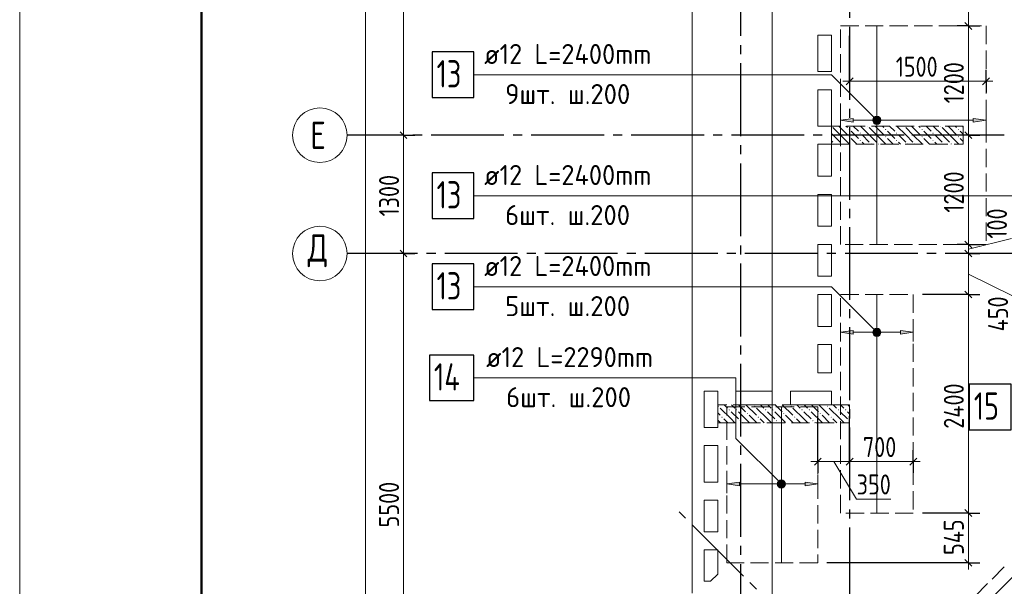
# Model space of a CAD drawing. Header units: millimetres. Extents: x 0 to 43617, y 0 to 59400.
# Tile 3 of 23: x 0 to 10825, y 20875 to 27099. Entities that reach past the tile are written whole.
import ezdxf

# ---------------------------------------------------------------- set-up
doc = ezdxf.new("R2010")
doc.units = ezdxf.units.MM
doc.linetypes.add('______2', pattern=[270, 200, -70])
doc.linetypes.add('______5', pattern=[1100, 800, -100, 100, -100])
for name, color, linetype, lineweight in [('Standard', 7, 'Continuous', 25), ('ДОП Верх по Х', 7, 'Continuous', 25), ('ЖБ Перекрытие верхний уровень', 7, 'Continuous', 35), ('ЖБ Пилон', 7, 'Continuous', 35), ('Оси', 40, '______5', 18), ('Позиционная метка номер позиции', 7, 'Continuous', 13), ('Примечания', 7, 'Continuous', 25)]:
    doc.layers.add(name, color=color, linetype=linetype, lineweight=lineweight)
doc.styles.add('GOST 2.304-81', font='txt')
doc.styles.add('ISOCPEUR', font='txt')

msp = doc.modelspace()

# ---------------------------------------------------------------- hatches: boundary and pattern name
at = {"layer": 'ДОП Верх по Х', "linetype": 'Continuous', "lineweight": 13, "transparency": 33554687}
for points in [[(9163.995361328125, 25974.5849609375), (9023.9990234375, 25994.58618164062), (9163.995361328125, 26014.58740234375)], [(9163.995361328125, 23645.458984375), (9023.9990234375, 23665.4541015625), (9163.995361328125, 23685.45532226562)], [(7913.995361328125, 21979.02221679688), (7773.992919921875, 21999.01733398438), (7913.995361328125, 22019.0185546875)]]:
    msp.add_hatch(color=7, dxfattribs=at).paths.add_polyline_path(points, flags=16)
for points in [[(9391.748046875, 25975.83618164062), (9391.748046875, 26013.33618164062), (9386.4990234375, 25994.58618164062)], [(9391.748046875, 26013.33618164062), (9405.2490234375, 25962.33520507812), (9405.2490234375, 26026.8310546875)], [(9391.748046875, 26013.33618164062), (9391.748046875, 25975.83618164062), (9405.2490234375, 25962.33520507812)], [(9405.2490234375, 26026.8310546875), (9423.9990234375, 25957.08618164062), (9423.9990234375, 26032.08618164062)], [(9405.2490234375, 26026.8310546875), (9405.2490234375, 25962.33520507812), (9423.9990234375, 25957.08618164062)], [(9423.9990234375, 26032.08618164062), (9423.9990234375, 25957.08618164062), (9442.7490234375, 25962.33520507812)], [(9423.9990234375, 26032.08618164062), (9442.7490234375, 25962.33520507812), (9442.7490234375, 26026.8310546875)], [(9442.7490234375, 26026.8310546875), (9442.7490234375, 25962.33520507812), (9456.25, 25975.83618164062)], [(9442.7490234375, 26026.8310546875), (9456.25, 25975.83618164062), (9456.25, 26013.33618164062)], [(9456.25, 26013.33618164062), (9456.25, 25975.83618164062), (9461.4990234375, 25994.58618164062)], [(10483.99658203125, 25974.5849609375), (10623.9990234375, 25994.58618164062), (10483.99658203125, 26014.58740234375)], [(9391.748046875, 23646.7041015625), (9391.748046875, 23684.2041015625), (9386.4990234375, 23665.4541015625)], [(9391.748046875, 23684.2041015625), (9405.2490234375, 23633.203125), (9405.2490234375, 23697.69897460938)], [(9391.748046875, 23684.2041015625), (9391.748046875, 23646.7041015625), (9405.2490234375, 23633.203125)], [(9405.2490234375, 23697.69897460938), (9423.9990234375, 23627.9541015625), (9423.9990234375, 23702.96020507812)], [(9405.2490234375, 23697.69897460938), (9405.2490234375, 23633.203125), (9423.9990234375, 23627.9541015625)], [(9423.9990234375, 23702.96020507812), (9423.9990234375, 23627.9541015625), (9442.7490234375, 23633.203125)], [(9423.9990234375, 23702.96020507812), (9442.7490234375, 23633.203125), (9442.7490234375, 23697.69897460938)], [(9442.7490234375, 23697.69897460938), (9442.7490234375, 23633.203125), (9456.25, 23646.7041015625)], [(9442.7490234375, 23697.69897460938), (9456.25, 23646.7041015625), (9456.25, 23684.2041015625)], [(9456.25, 23684.2041015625), (9456.25, 23646.7041015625), (9461.4990234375, 23665.4541015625)], [(9683.99658203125, 23645.458984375), (9823.9990234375, 23665.4541015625), (9683.99658203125, 23685.45532226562)], [(8341.748046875, 21980.26733398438), (8341.748046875, 22017.7734375), (8336.492919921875, 21999.01733398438)], [(8341.748046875, 22017.7734375), (8355.242919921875, 21966.76635742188), (8355.242919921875, 22031.2744140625)], [(8341.748046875, 22017.7734375), (8341.748046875, 21980.26733398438), (8355.242919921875, 21966.76635742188)], [(8355.242919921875, 22031.2744140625), (8373.992919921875, 21961.51733398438), (8373.992919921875, 22036.5234375)], [(8355.242919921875, 22031.2744140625), (8355.242919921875, 21966.76635742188), (8373.992919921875, 21961.51733398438)], [(8373.992919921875, 22036.5234375), (8373.992919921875, 21961.51733398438), (8392.742919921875, 21966.76635742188)], [(8373.992919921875, 22036.5234375), (8392.742919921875, 21966.76635742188), (8392.742919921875, 22031.2744140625)], [(8392.742919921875, 22031.2744140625), (8392.742919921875, 21966.76635742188), (8406.243896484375, 21980.26733398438)], [(8392.742919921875, 22031.2744140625), (8406.243896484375, 21980.26733398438), (8406.243896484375, 22017.7734375)], [(8406.243896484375, 22017.7734375), (8406.243896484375, 21980.26733398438), (8411.492919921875, 21999.01733398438)], [(8634.002685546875, 21979.02221679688), (8773.992919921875, 21999.01733398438), (8634.002685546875, 22019.0185546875)]]:
    msp.add_hatch(color=7, dxfattribs=at).paths.add_polyline_path(points)
at = {"layer": 'ЖБ Пилон', "linetype": 'Continuous', "lineweight": 18, "transparency": 33554687}
for points in [[(8924.313251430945, 25929.99877929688), (8923.9990234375, 25929.68425625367), (8923.9990234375, 25929.99877929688)], [(9114.453125, 25893.13354492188), (9120.953369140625, 25899.63989257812), (9127.45361328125, 25893.13354492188), (9120.953369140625, 25886.63330078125)], [(9324.313251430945, 25929.99877929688), (9320.953369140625, 25926.6357421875), (9317.593486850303, 25929.99877929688)], [(9514.453125, 25893.13354492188), (9520.953369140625, 25899.63989257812), (9527.45361328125, 25893.13354492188), (9520.953369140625, 25886.63330078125)], [(9724.313251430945, 25929.99877929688), (9720.953369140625, 25926.6357421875), (9717.593486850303, 25929.99877929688)], [(9914.453125, 25893.13354492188), (9920.953369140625, 25899.63989257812), (9927.45361328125, 25893.13354492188), (9920.953369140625, 25886.63330078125)], [(10124.31325143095, 25929.99877929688), (10120.95336914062, 25926.6357421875), (10117.5934868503, 25929.99877929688)], [(10314.453125, 25893.13354492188), (10320.95336914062, 25899.63989257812), (10327.45361328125, 25893.13354492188), (10320.95336914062, 25886.63330078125)], [(9114.453125, 25813.14086914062), (9120.953369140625, 25819.64111328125), (9127.45361328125, 25813.14086914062), (9120.953369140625, 25806.63452148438)], [(9234.454345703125, 25853.13110351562), (9240.95458984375, 25859.63745117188), (9247.44873046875, 25853.13110351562), (9240.95458984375, 25846.64306640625)], [(9234.454345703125, 25773.13232421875), (9240.95458984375, 25779.638671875), (9247.44873046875, 25773.13232421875), (9240.95458984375, 25766.63208007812)], [(9514.453125, 25813.14086914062), (9520.953369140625, 25819.64111328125), (9527.45361328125, 25813.14086914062), (9520.953369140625, 25806.63452148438)], [(9634.454345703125, 25853.13110351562), (9640.95458984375, 25859.63745117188), (9647.44873046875, 25853.13110351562), (9640.95458984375, 25846.64306640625)], [(9634.454345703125, 25773.13232421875), (9640.95458984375, 25779.638671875), (9647.44873046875, 25773.13232421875), (9640.95458984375, 25766.63208007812)], [(9914.453125, 25813.14086914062), (9920.953369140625, 25819.64111328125), (9927.45361328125, 25813.14086914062), (9920.953369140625, 25806.63452148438)], [(10034.45434570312, 25853.13110351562), (10040.95458984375, 25859.63745117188), (10047.44873046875, 25853.13110351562), (10040.95458984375, 25846.64306640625)], [(10034.45434570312, 25773.13232421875), (10040.95458984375, 25779.638671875), (10047.44873046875, 25773.13232421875), (10040.95458984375, 25766.63208007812)], [(10314.453125, 25813.14086914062), (10320.95336914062, 25819.64111328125), (10327.45361328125, 25813.14086914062), (10320.95336914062, 25806.63452148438)], [(8954.45556640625, 25733.14208984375), (8960.94970703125, 25739.63012695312), (8967.449951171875, 25733.14208984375), (8964.309589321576, 25729.99877929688), (8957.592979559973, 25729.99877929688)], [(9034.454345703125, 25733.14208984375), (9040.95458984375, 25739.63012695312), (9047.44873046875, 25733.14208984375), (9044.311317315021, 25729.99877929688), (9037.59470755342, 25729.99877929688)], [(9354.45556640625, 25733.14208984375), (9360.94970703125, 25739.63012695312), (9367.449951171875, 25733.14208984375), (9364.309589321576, 25729.99877929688), (9357.592979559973, 25729.99877929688)], [(9434.454345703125, 25733.14208984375), (9440.95458984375, 25739.63012695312), (9447.44873046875, 25733.14208984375), (9444.311317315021, 25729.99877929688), (9437.59470755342, 25729.99877929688)], [(9754.45556640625, 25733.14208984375), (9760.94970703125, 25739.63012695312), (9767.449951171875, 25733.14208984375), (9764.309589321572, 25729.99877929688), (9757.592979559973, 25729.99877929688)], [(9834.454345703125, 25733.14208984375), (9840.95458984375, 25739.63012695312), (9847.44873046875, 25733.14208984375), (9844.311317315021, 25729.99877929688), (9837.59470755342, 25729.99877929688)], [(10154.45556640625, 25733.14208984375), (10160.94970703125, 25739.63012695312), (10167.44995117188, 25733.14208984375), (10164.30958932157, 25729.99877929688), (10157.59297955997, 25729.99877929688)], [(10234.45434570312, 25733.14208984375), (10240.95458984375, 25739.63012695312), (10247.44873046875, 25733.14208984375), (10244.31131731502, 25729.99877929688), (10237.59470755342, 25729.99877929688)], [(7674.45068359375, 22853.13110351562), (7680.950927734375, 22859.63134765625), (7687.451171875, 22853.13110351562), (7680.950927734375, 22846.64306640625)], [(8074.45068359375, 22853.13110351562), (8080.950927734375, 22859.63134765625), (8087.451171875, 22853.13110351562), (8080.950927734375, 22846.64306640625)], [(8474.45068359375, 22853.13110351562), (8480.950927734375, 22859.63134765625), (8487.451171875, 22853.13110351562), (8480.950927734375, 22846.64306640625)], [(8874.45068359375, 22853.13110351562), (8880.950927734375, 22859.63134765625), (8887.451171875, 22853.13110351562), (8880.950927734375, 22846.64306640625)], [(7714.453125, 22733.14208984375), (7720.953369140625, 22739.64233398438), (7727.45361328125, 22733.14208984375), (7720.953369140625, 22726.6357421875)], [(7794.451904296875, 22813.14086914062), (7800.9521484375, 22819.64111328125), (7807.452392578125, 22813.14086914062), (7800.9521484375, 22806.63452148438)], [(7874.45068359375, 22813.14086914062), (7880.950927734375, 22819.64111328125), (7887.451171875, 22813.14086914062), (7880.950927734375, 22806.63452148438)], [(7994.451904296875, 22773.13232421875), (8000.9521484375, 22779.638671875), (8007.452392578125, 22773.13232421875), (8000.9521484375, 22766.63208007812)], [(8114.453125, 22733.14208984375), (8120.953369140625, 22739.64233398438), (8127.45361328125, 22733.14208984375), (8120.953369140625, 22726.6357421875)], [(8194.451904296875, 22813.14086914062), (8200.9521484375, 22819.64111328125), (8207.452392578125, 22813.14086914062), (8200.9521484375, 22806.63452148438)], [(8274.45068359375, 22813.14086914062), (8280.950927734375, 22819.64111328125), (8287.451171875, 22813.14086914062), (8280.950927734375, 22806.63452148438)], [(8394.451904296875, 22773.13232421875), (8400.9521484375, 22779.638671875), (8407.452392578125, 22773.13232421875), (8400.9521484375, 22766.63208007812)], [(8514.453125, 22733.14208984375), (8520.953369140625, 22739.64233398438), (8527.45361328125, 22733.14208984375), (8520.953369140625, 22726.6357421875)], [(8594.451904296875, 22813.14086914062), (8600.9521484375, 22819.64111328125), (8607.452392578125, 22813.14086914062), (8600.9521484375, 22806.63452148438)], [(8674.45068359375, 22813.14086914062), (8680.950927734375, 22819.64111328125), (8687.451171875, 22813.14086914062), (8680.950927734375, 22806.63452148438)], [(8794.451904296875, 22773.13232421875), (8800.9521484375, 22779.638671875), (8807.452392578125, 22773.13232421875), (8800.9521484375, 22766.63208007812)], [(8914.453125, 22733.14208984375), (8920.953369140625, 22739.64233398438), (8927.45361328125, 22733.14208984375), (8920.953369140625, 22726.6357421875)], [(8994.451904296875, 22813.14086914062), (9000.9521484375, 22819.64111328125), (9007.452392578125, 22813.14086914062), (9000.9521484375, 22806.63452148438)], [(9074.45068359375, 22813.14086914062), (9080.950927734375, 22819.64111328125), (9087.451171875, 22813.14086914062), (9080.950927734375, 22806.63452148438)], [(7914.453125, 22693.13354492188), (7920.953369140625, 22699.63989257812), (7927.45361328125, 22693.13354492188), (7920.953369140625, 22686.63330078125)], [(8314.453125, 22693.13354492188), (8320.953369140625, 22699.63989257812), (8327.45361328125, 22693.13354492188), (8320.953369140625, 22686.63330078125)], [(8714.453125, 22693.13354492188), (8720.953369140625, 22699.63989257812), (8727.45361328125, 22693.13354492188), (8720.953369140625, 22686.63330078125)], [(9114.453125, 22693.13354492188), (9120.953369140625, 22699.63989257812), (9123.9990234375, 22696.59137851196), (9123.9990234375, 22689.67895507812), (9120.953369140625, 22686.63330078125)]]:
    msp.add_hatch(color=7, dxfattribs=at).paths.add_polyline_path(points, flags=16)
at = {"layer": 'Позиционная метка номер позиции', "linetype": 'Continuous', "lineweight": 13, "transparency": 33554687}
for points in [[(9392.17529296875, 25962.76245117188), (9435.44921875, 26037.85400390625), (9380.718994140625, 25983.12377929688)], [(9380.718994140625, 25983.12377929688), (9435.44921875, 26037.85400390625), (9412.542724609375, 26037.85400390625)], [(9380.718994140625, 25983.12377929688), (9412.542724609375, 26037.85400390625), (9380.718994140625, 26006.04248046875)], [(9380.718994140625, 26006.04248046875), (9412.542724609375, 26037.85400390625), (9392.17529296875, 26026.40991210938)], [(9392.17529296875, 25962.76245117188), (9455.816650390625, 26026.40991210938), (9435.44921875, 26037.85400390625)], [(9412.542724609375, 25951.31225585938), (9455.816650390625, 26026.40991210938), (9392.17529296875, 25962.76245117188)], [(9412.542724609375, 25951.31225585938), (9467.27294921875, 26006.04248046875), (9455.816650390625, 26026.40991210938)], [(9435.44921875, 25951.31225585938), (9467.27294921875, 26006.04248046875), (9412.542724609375, 25951.31225585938)], [(9435.44921875, 25951.31225585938), (9467.27294921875, 25983.12377929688), (9467.27294921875, 26006.04248046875)], [(9467.27294921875, 25983.12377929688), (9435.44921875, 25951.31225585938), (9455.816650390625, 25962.7685546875)], [(9392.17529296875, 23633.63647460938), (9435.44921875, 23708.73413085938), (9380.718994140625, 23654.00390625)], [(9380.718994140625, 23654.00390625), (9435.44921875, 23708.73413085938), (9412.542724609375, 23708.73413085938)], [(9380.718994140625, 23654.00390625), (9412.542724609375, 23708.73413085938), (9380.718994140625, 23676.91040039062)], [(9380.718994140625, 23676.91040039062), (9412.542724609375, 23708.73413085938), (9392.17529296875, 23697.27783203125)], [(9392.17529296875, 23633.63647460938), (9455.816650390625, 23697.27783203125), (9435.44921875, 23708.73413085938)], [(9412.542724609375, 23622.18017578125), (9455.816650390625, 23697.27783203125), (9392.17529296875, 23633.63647460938)], [(9412.542724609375, 23622.18017578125), (9467.27294921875, 23676.91040039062), (9455.816650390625, 23697.27783203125)], [(9435.44921875, 23622.18017578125), (9467.27294921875, 23676.91040039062), (9412.542724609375, 23622.18017578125)], [(9435.44921875, 23622.18017578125), (9467.27294921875, 23654.00390625), (9467.27294921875, 23676.91040039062)], [(9467.27294921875, 23654.00390625), (9435.44921875, 23622.18017578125), (9455.816650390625, 23633.63647460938)], [(8342.181396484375, 21967.19970703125), (8385.455322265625, 22042.29736328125), (8330.72509765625, 21987.56713867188)], [(8330.72509765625, 21987.56713867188), (8385.455322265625, 22042.29736328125), (8362.53662109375, 22042.29736328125)], [(8330.72509765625, 21987.56713867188), (8362.53662109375, 22042.29736328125), (8330.72509765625, 22010.4736328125)], [(8330.72509765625, 22010.4736328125), (8362.53662109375, 22042.29736328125), (8342.181396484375, 22030.84106445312)], [(8342.181396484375, 21967.19970703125), (8405.816650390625, 22030.84106445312), (8385.455322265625, 22042.29736328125)], [(8362.53662109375, 21955.74340820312), (8405.816650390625, 22030.84106445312), (8342.181396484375, 21967.19970703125)], [(8362.53662109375, 21955.74340820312), (8417.27294921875, 22010.4736328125), (8405.816650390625, 22030.84106445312)], [(8385.455322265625, 21955.74340820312), (8417.27294921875, 22010.4736328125), (8362.53662109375, 21955.74340820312)], [(8385.455322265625, 21955.74340820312), (8417.27294921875, 21987.56713867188), (8417.27294921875, 22010.4736328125)], [(8417.27294921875, 21987.56713867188), (8385.455322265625, 21955.74340820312), (8405.816650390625, 21967.19970703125)]]:
    msp.add_hatch(color=7, dxfattribs=at).paths.add_polyline_path(points)

# ---------------------------------------------------------------- linework, layer by layer
at = {"layer": 'Standard', "color": 7, "linetype": 'Continuous', "lineweight": 13, "transparency": 33554687}
for p, q in [((4220.526123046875, 25830.02319335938), (4220.526123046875, 29130.02319335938)), ((10429.99267578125, 27820.01953125), (10429.99267578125, 27030.02319335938)), ((10429.99267578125, 27030.02319335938), (10429.99267578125, 25830.02319335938)), ((9123.9990234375, 26422.49145507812), (9048.9990234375, 26422.49145507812)), ((9123.9990234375, 26422.49145507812), (10623.9990234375, 26422.49145507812)), ((10623.9990234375, 26422.49145507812), (10698.9990234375, 26422.49145507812)), ((4220.526123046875, 24530.02319335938), (4220.526123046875, 25830.02319335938)), ((10429.99267578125, 25830.02319335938), (10429.99267578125, 24630.02319335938)), ((10429.99267578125, 24580.01708984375), (10903.80859375, 24694.2138671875)), ((10429.99267578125, 24630.02319335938), (10429.99267578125, 24530.02319335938)), ((4220.526123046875, 19030.02319335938), (4220.526123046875, 24530.02319335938)), ((10429.99267578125, 24530.02319335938), (10429.99267578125, 24080.01708984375)), ((10429.99267578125, 24305.02319335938), (10916.1376953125, 24066.5771484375)), ((10429.99267578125, 24080.01708984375), (10429.99267578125, 21680.01708984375)), ((8773.992919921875, 22244.87915039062), (8698.9990234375, 22244.87915039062)), ((8773.992919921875, 22244.87915039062), (9123.9990234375, 22244.87915039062)), ((8948.992919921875, 22244.87915039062), (9201.59912109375, 21833.59375)), ((9823.9990234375, 22244.87915039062), (9898.9990234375, 22244.87915039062)), ((9201.59912109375, 21833.59375), (9576.953125, 21833.59375)), ((10429.99267578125, 21680.01708984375), (10429.99267578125, 21133.02612304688)), ((10429.99267578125, 21133.02612304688), (10429.99267578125, 21058.02001953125))]:
    msp.add_line(p, q, dxfattribs=at)
at = {"layer": 'Standard', "color": 7, "linetype": 'Continuous', "lineweight": 25, "transparency": 33554687}
for p, q in [((10392.49877929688, 27067.52319335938), (10467.49267578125, 26992.52319335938)), ((9086.4990234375, 26384.99145507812), (9161.4990234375, 26459.99145507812)), ((10586.4990234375, 26384.99145507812), (10661.4990234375, 26459.99145507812)), ((4258.0322265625, 25792.52319335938), (4183.026123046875, 25867.52319335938)), ((10392.49877929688, 25867.52319335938), (10467.49267578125, 25792.52319335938)), ((10392.49877929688, 24667.52319335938), (10467.49267578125, 24592.52319335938)), ((4258.0322265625, 24492.52319335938), (4183.026123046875, 24567.52319335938)), ((10392.49877929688, 24567.52319335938), (10467.49267578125, 24492.52319335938)), ((10392.49877929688, 24117.51708984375), (10467.49267578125, 24042.51708984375)), ((8736.492919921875, 22207.38525390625), (8811.492919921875, 22282.37915039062)), ((9086.4990234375, 22207.38525390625), (9161.4990234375, 22282.37915039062)), ((9786.4990234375, 22207.38525390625), (9861.4990234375, 22282.37915039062)), ((10392.49877929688, 21717.51708984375), (10467.49267578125, 21642.51708984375)), ((10392.49877929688, 21170.52612304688), (10467.49267578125, 21095.51391601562))]:
    msp.add_line(p, q, dxfattribs=at)
at = {"layer": 'Standard', "color": 251, "linetype": 'Continuous', "lineweight": -3, "true_color": 0x656565, "transparency": 33554687}
for p, q in [((10429.99267578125, 27030.02319335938), (10304.99877929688, 27030.02319335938)), ((10429.99267578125, 27030.02319335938), (10554.99877929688, 27030.02319335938)), ((10429.99267578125, 27030.02319335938), (10523.9990234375, 27030.02319335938)), ((9123.9990234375, 26422.49145507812), (9123.9990234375, 26922.62573242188)), ((9123.9990234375, 26422.49145507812), (9123.9990234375, 26547.49145507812)), ((10623.9990234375, 26422.49145507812), (10623.9990234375, 26547.49145507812)), ((9123.9990234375, 26422.49145507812), (9123.9990234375, 26297.49145507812)), ((10623.9990234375, 26422.49145507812), (10623.9990234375, 26297.49145507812)), ((10623.9990234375, 26422.49145507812), (10623.9990234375, 26422.49145507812)), ((4220.526123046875, 25830.02319335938), (4095.5322265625, 25830.02319335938)), ((4220.526123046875, 25830.02319335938), (4345.526123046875, 25830.02319335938)), ((10429.99267578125, 25830.02319335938), (10304.99877929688, 25830.02319335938)), ((10429.99267578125, 25830.02319335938), (10554.99877929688, 25830.02319335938)), ((10429.99267578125, 24630.02319335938), (10304.99877929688, 24630.02319335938)), ((10429.99267578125, 24630.02319335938), (10554.99877929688, 24630.02319335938)), ((10429.99267578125, 24630.02319335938), (10465.35034179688, 24630.02319335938)), ((4220.526123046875, 24530.02319335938), (4095.5322265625, 24530.02319335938)), ((4220.526123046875, 24530.02319335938), (4345.526123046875, 24530.02319335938)), ((4220.526123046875, 24530.02319335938), (4220.526123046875, 24530.02319335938)), ((10429.99267578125, 24530.02319335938), (10304.99877929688, 24530.02319335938)), ((10429.99267578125, 24530.02319335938), (10554.99877929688, 24530.02319335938)), ((10429.99267578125, 24530.02319335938), (10429.99267578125, 24530.02319335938)), ((10429.99267578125, 24080.01708984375), (10304.99877929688, 24080.01708984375)), ((10429.99267578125, 24080.01708984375), (10554.99877929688, 24080.01708984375)), ((8773.992919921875, 22244.87915039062), (8773.992919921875, 22745.02563476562)), ((9123.9990234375, 22244.87915039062), (9123.9990234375, 22745.02563476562)), ((8773.992919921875, 22244.87915039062), (8773.992919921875, 22369.88525390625)), ((9123.9990234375, 22244.87915039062), (9123.9990234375, 22369.88525390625)), ((9823.9990234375, 22244.87915039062), (9823.9990234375, 22369.88525390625)), ((8773.992919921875, 22244.87915039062), (8773.992919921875, 22119.88525390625)), ((9123.9990234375, 22244.87915039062), (9123.9990234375, 22119.88525390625)), ((9823.9990234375, 22244.87915039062), (9823.9990234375, 22119.88525390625)), ((9823.9990234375, 22244.87915039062), (9823.9990234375, 22244.87915039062)), ((10429.99267578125, 21680.01708984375), (10304.99877929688, 21680.01708984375)), ((10429.99267578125, 21680.01708984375), (10554.99877929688, 21680.01708984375)), ((11235.24169921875, 21298.4130859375), (10041.00952148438, 20104.18701171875)), ((10429.99267578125, 21133.02612304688), (8873.992919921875, 21133.02612304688)), ((10429.99267578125, 21133.02612304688), (10304.99877929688, 21133.02612304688)), ((10429.99267578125, 21133.02612304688), (10554.99877929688, 21133.02612304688))]:
    msp.add_line(p, q, dxfattribs=at)
at = {"layer": 'Standard', "color": 7, "linetype": 'Continuous', "lineweight": 13, "transparency": 33554687}
msp.add_lwpolyline([(0, 0), (42000, 0), (42000, 59400), (0, 59400), (0, 0)], close=True, dxfattribs=at)
at = {"layer": 'Standard', "color": 7, "linetype": 'Continuous', "lineweight": 50, "transparency": 33554687}
msp.add_lwpolyline([(2000, 58900), (41500, 58900), (41500, 500), (2000, 499.9999999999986), (2000, 58900)], close=True, dxfattribs=at)
at = {"layer": 'Standard', "color": 254, "linetype": 'Continuous', "lineweight": 18, "true_color": 0xc4c4ff, "transparency": 33554687}
msp.add_lwpolyline([(8273.992919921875, 10980.01708984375), (33142.99926757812, 10980.01708984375), (33142.99926757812, 57289.01977539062), (8273.992919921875, 57289.01977539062), (8273.992919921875, 10980.01708984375)], dxfattribs=at)
at = {"layer": 'Standard', "color": 7, "linetype": 'Continuous', "lineweight": 13, "transparency": 33554687}
for points in [[(3801.52587890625, 10630.02319335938), (3801.52587890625, 33447.50223388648), (3801.52587890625, 33447.50223388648), (3801.52587890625, 57120.01342773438)], [(9123.9990234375, 22244.87915039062), (9154.130457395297, 22244.87915039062), (9154.130457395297, 22244.87915039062), (9418.063316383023, 22244.87915039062), (9418.063316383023, 22244.87915039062), (9823.9990234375, 22244.87915039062)]]:
    msp.add_lwpolyline(points, dxfattribs=at)
at = {"layer": 'Standard', "color": 251, "linetype": 'Continuous', "lineweight": -3, "true_color": 0x656565, "transparency": 33554687}
for points in [[(4220.526123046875, 25830.02319335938), (4203.527832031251, 25830.02319335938), (4203.527832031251, 25830.02319335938), (4203.527832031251, 25830.02319335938), (4203.527832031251, 25830.02319335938), (4203.52783203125, 25830.02319335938), (4203.52783203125, 25830.02319335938), (4203.52783203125, 25830.02319335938), (4203.52783203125, 25830.02319335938), (4203.52783203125, 25830.02319335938), (4203.52783203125, 25830.02319335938), (4203.52783203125, 25830.02319335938), (4203.52783203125, 25830.02319335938), (4203.52783203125, 25830.02319335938), (4203.52783203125, 25830.02319335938), (4203.52783203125, 25830.02319335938), (4203.52783203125, 25830.02319335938), (4203.527832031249, 25830.02319335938), (4203.527832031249, 25830.02319335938), (4203.527832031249, 25830.02319335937), (4203.527832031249, 25830.02319335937), (3700, 25830.02319335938)], [(10429.99267578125, 25830.02319335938), (10412.99438476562, 25830.02319335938), (10412.99438476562, 25830.02319335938), (10412.99438476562, 25830.02319335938), (10412.99438476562, 25830.02319335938), (10412.99438476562, 25830.02319335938), (10412.99438476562, 25830.02319335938), (9806.695556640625, 25830.02319335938)], [(10429.99267578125, 24080.01708984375), (10412.99438476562, 24080.01708984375), (10412.99438476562, 24080.01708984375), (10412.99438476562, 24080.01708984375), (10412.99438476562, 24080.01708984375), (9923.9990234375, 24080.01708984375)], [(10429.99267578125, 21680.01708984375), (10412.99438476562, 21680.01708984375), (10412.99438476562, 21680.01708984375), (9923.9990234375, 21680.01708984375)]]:
    msp.add_lwpolyline(points, dxfattribs=at)
at = {"layer": 'ДОП Верх по Х', "color": 7, "linetype": 'Continuous', "lineweight": 18, "transparency": 33554687}
for p, q in [((9423.9990234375, 24636.01684570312), (9423.9990234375, 27024.01733398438)), ((9423.9990234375, 24074.0234375), (9423.9990234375, 21686.02294921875)), ((8373.992919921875, 21139.01977539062), (8373.992919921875, 22839.01977539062))]:
    msp.add_line(p, q, dxfattribs=at)
at = {"layer": 'ДОП Верх по Х', "color": 7, "linetype": 'Continuous', "lineweight": 13, "transparency": 33554687}
for p, q in [((5085.992431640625, 26494.58618164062), (7193.994140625, 26494.58618164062)), ((5085.992431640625, 25165.4541015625), (7193.994140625, 25165.4541015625)), ((5085.992431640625, 24165.4541015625), (7193.994140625, 24165.4541015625)), ((5107.99560546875, 23165.4541015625), (7193.994140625, 23165.4541015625))]:
    msp.add_line(p, q, dxfattribs=at)
at = {"layer": 'ДОП Верх по Х', "color": 251, "linetype": 'Continuous', "lineweight": 13, "true_color": 0x494949, "transparency": 33554687}
for p, q in [((9023.9990234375, 25994.58618164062), (9023.9990234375, 26094.58618164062)), ((10623.9990234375, 25994.58618164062), (10623.9990234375, 26094.58618164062)), ((9023.9990234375, 25994.58618164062), (9163.995361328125, 26014.58740234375)), ((9163.995361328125, 25974.5849609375), (9023.9990234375, 25994.58618164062)), ((9023.9990234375, 25994.58618164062), (9023.9990234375, 25894.58618164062)), ((9023.9990234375, 25994.58618164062), (9023.9990234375, 25994.58618164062)), ((9163.995361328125, 26014.58740234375), (9163.995361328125, 25974.5849609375)), ((9163.995361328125, 25994.58618164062), (9393.994140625, 25994.58618164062)), ((9423.9990234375, 26032.08618164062), (9423.9990234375, 26032.08618164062)), ((9453.99169921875, 25994.58618164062), (10483.99658203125, 25994.58618164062)), ((10623.9990234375, 25994.58618164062), (10483.99658203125, 26014.58740234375)), ((10483.99658203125, 26014.58740234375), (10483.99658203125, 25974.5849609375)), ((10483.99658203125, 25974.5849609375), (10623.9990234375, 25994.58618164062)), ((10623.9990234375, 25994.58618164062), (10623.9990234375, 25894.58618164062)), ((10623.9990234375, 25994.58618164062), (10623.9990234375, 25994.58618164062)), ((9423.9990234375, 25957.08618164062), (9423.9990234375, 25957.08618164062)), ((9023.9990234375, 23665.4541015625), (9023.9990234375, 23765.4541015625)), ((9823.9990234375, 23665.4541015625), (9823.9990234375, 23765.4541015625)), ((9023.9990234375, 23665.4541015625), (9163.995361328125, 23685.45532226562)), ((9163.995361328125, 23645.458984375), (9023.9990234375, 23665.4541015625)), ((9023.9990234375, 23665.4541015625), (9023.9990234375, 23565.4541015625)), ((9023.9990234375, 23665.4541015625), (9023.9990234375, 23665.4541015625)), ((9163.995361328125, 23685.45532226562), (9163.995361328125, 23645.458984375)), ((9163.995361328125, 23665.4541015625), (9393.994140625, 23665.4541015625)), ((9423.9990234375, 23702.96020507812), (9423.9990234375, 23702.96020507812)), ((9423.9990234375, 23627.9541015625), (9423.9990234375, 23627.9541015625)), ((9453.99169921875, 23665.4541015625), (9683.99658203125, 23665.4541015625)), ((9823.9990234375, 23665.4541015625), (9683.99658203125, 23685.45532226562)), ((9683.99658203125, 23685.45532226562), (9683.99658203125, 23645.458984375)), ((9683.99658203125, 23645.458984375), (9823.9990234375, 23665.4541015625)), ((9823.9990234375, 23665.4541015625), (9823.9990234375, 23565.4541015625)), ((9823.9990234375, 23665.4541015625), (9823.9990234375, 23665.4541015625)), ((7773.992919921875, 21999.01733398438), (7773.992919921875, 22099.01733398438)), ((8773.992919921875, 21999.01733398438), (8773.992919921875, 22099.01733398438)), ((7773.992919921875, 21999.01733398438), (7913.995361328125, 22019.0185546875)), ((7913.995361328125, 21979.02221679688), (7773.992919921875, 21999.01733398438)), ((7773.992919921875, 21999.01733398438), (7773.992919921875, 21899.0234375)), ((7773.992919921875, 21999.01733398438), (7773.992919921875, 21999.01733398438)), ((7913.995361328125, 22019.0185546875), (7913.995361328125, 21979.02221679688)), ((7913.995361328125, 21999.01733398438), (8344.000244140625, 21999.01733398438)), ((8373.992919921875, 22036.5234375), (8373.992919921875, 22036.5234375)), ((8403.997802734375, 21999.01733398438), (8634.002685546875, 21999.01733398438)), ((8773.992919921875, 21999.01733398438), (8634.002685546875, 22019.0185546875)), ((8634.002685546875, 22019.0185546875), (8634.002685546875, 21979.02221679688)), ((8634.002685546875, 21979.02221679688), (8773.992919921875, 21999.01733398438)), ((8773.992919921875, 21999.01733398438), (8773.992919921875, 21899.0234375)), ((8773.992919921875, 21999.01733398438), (8773.992919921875, 21999.01733398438)), ((8373.992919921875, 21961.51733398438), (8373.992919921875, 21961.51733398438))]:
    msp.add_line(p, q, dxfattribs=at)
at = {"layer": 'ДОП Верх по Х', "color": 7, "linetype": 'Continuous', "lineweight": 25, "transparency": 33554687}
for points in [[(4534.002685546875, 26244.58618164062), (4993.994140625, 26244.58618164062), (4993.994140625, 26744.58618164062), (4534.002685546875, 26744.58618164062), (4534.002685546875, 26244.58618164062)], [(4534.002685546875, 24915.4541015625), (4993.994140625, 24915.4541015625), (4993.994140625, 25415.4541015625), (4534.002685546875, 25415.4541015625), (4534.002685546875, 24915.4541015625)], [(4534.002685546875, 23915.4541015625), (4993.994140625, 23915.4541015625), (4993.994140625, 24415.4541015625), (4534.002685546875, 24415.4541015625), (4534.002685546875, 23915.4541015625)], [(4503.997802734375, 22915.4541015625), (4993.994140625, 22915.4541015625), (4993.994140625, 23415.4541015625), (4503.997802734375, 23415.4541015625), (4503.997802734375, 22915.4541015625)], [(10439.60571289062, 22594.76928710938), (10899.609375, 22594.76928710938), (10899.609375, 23094.76928710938), (10439.60571289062, 23094.76928710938), (10439.60571289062, 22594.76928710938)]]:
    msp.add_lwpolyline(points, dxfattribs=at)
at = {"layer": 'ДОП Верх по Х', "color": 251, "linetype": 'Continuous', "lineweight": 13, "true_color": 0x494949, "transparency": 33554687}
for centre in [(9423.9990234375, 25994.58618164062), (9423.9990234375, 23665.4541015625), (8373.992919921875, 21999.01733398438)]:
    msp.add_circle(centre, 37.50000265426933, dxfattribs=at)
at = {"layer": 'ЖБ Перекрытие верхний уровень', "color": 7, "linetype": 'Continuous', "lineweight": 18, "transparency": 33554687}
for p, q in [((7393.994140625, 33070.00122070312), (7393.994140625, 20799.560546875)), ((8774.005126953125, 26529.99877929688), (8774.005126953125, 26929.99877929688)), ((8774.005126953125, 26929.99877929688), (8923.9990234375, 26929.99877929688)), ((8923.9990234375, 26929.99877929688), (8923.9990234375, 26529.99877929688)), ((8923.9990234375, 26529.99877929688), (8774.005126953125, 26529.99877929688)), ((8774.005126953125, 25929.99877929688), (8774.005126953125, 26329.99877929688)), ((8774.005126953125, 26329.99877929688), (8923.9990234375, 26329.99877929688)), ((8923.9990234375, 26329.99877929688), (8923.9990234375, 25929.99877929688)), ((8923.9990234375, 25929.99877929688), (8774.005126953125, 25929.99877929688)), ((8774.005126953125, 25379.99877929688), (8774.005126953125, 25729.99877929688)), ((8774.005126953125, 25729.99877929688), (8923.9990234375, 25729.99877929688)), ((8923.9990234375, 25729.99877929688), (8923.9990234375, 25379.99877929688)), ((8923.9990234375, 25379.99877929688), (8774.005126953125, 25379.99877929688)), ((8774.005126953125, 24829.99877929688), (8774.005126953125, 25179.99877929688)), ((8774.005126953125, 25179.99877929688), (8923.9990234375, 25179.99877929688)), ((8923.9990234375, 25179.99877929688), (8923.9990234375, 24829.99877929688)), ((8923.9990234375, 24829.99877929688), (8774.005126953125, 24829.99877929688)), ((8774.005126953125, 24279.99877929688), (8774.005126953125, 24629.99877929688)), ((8774.005126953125, 24629.99877929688), (8923.9990234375, 24629.99877929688)), ((8923.9990234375, 24629.99877929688), (8923.9990234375, 24279.99877929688)), ((8923.9990234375, 24279.99877929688), (8774.005126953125, 24279.99877929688)), ((8774.005126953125, 23729.99877929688), (8774.005126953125, 24079.99877929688)), ((8774.005126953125, 24079.99877929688), (8923.9990234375, 24079.99877929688)), ((8923.9990234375, 24079.99877929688), (8923.9990234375, 23729.99877929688)), ((8923.9990234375, 23729.99877929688), (8774.005126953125, 23729.99877929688)), ((8774.005126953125, 23529.99877929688), (8923.9990234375, 23529.99877929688)), ((8774.005126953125, 23220.00122070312), (8774.005126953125, 23529.99877929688)), ((8923.9990234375, 23529.99877929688), (8923.9990234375, 23220.00122070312)), ((8923.9990234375, 23220.00122070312), (8774.005126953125, 23220.00122070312)), ((7523.9990234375, 22620.00122070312), (7523.9990234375, 23020.00122070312)), ((7523.9990234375, 23020.00122070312), (7674.005126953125, 23020.00122070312)), ((7674.005126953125, 23020.00122070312), (7674.005126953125, 22620.00122070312)), ((7874.005126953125, 22870.00122070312), (7874.005126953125, 23020.00122070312)), ((7874.005126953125, 23020.00122070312), (8274.005126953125, 23020.00122070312)), ((8274.005126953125, 23020.00122070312), (8274.005126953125, 22870.00122070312)), ((8474.005126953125, 23020.00122070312), (8923.9990234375, 23020.00122070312)), ((8474.005126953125, 22870.00122070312), (8474.005126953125, 23020.00122070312)), ((8923.9990234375, 23020.00122070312), (8923.9990234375, 22870.00122070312)), ((8274.005126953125, 22870.00122070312), (7874.005126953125, 22870.00122070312)), ((8923.9990234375, 22870.00122070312), (8474.005126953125, 22870.00122070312)), ((7674.005126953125, 22620.00122070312), (7523.9990234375, 22620.00122070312)), ((7523.9990234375, 22020.00122070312), (7523.9990234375, 22420.00122070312)), ((7523.9990234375, 22420.00122070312), (7674.005126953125, 22420.00122070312)), ((7674.005126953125, 22420.00122070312), (7674.005126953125, 22020.00122070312)), ((7674.005126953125, 22020.00122070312), (7523.9990234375, 22020.00122070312)), ((7523.9990234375, 21475), (7523.9990234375, 21820.00122070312)), ((7523.9990234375, 21820.00122070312), (7674.005126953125, 21820.00122070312)), ((7674.005126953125, 21820.00122070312), (7674.005126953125, 21475)), ((7674.005126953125, 21475), (7523.9990234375, 21475)), ((7523.9990234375, 21275), (7674.005126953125, 21275)), ((7523.9990234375, 20929.99267578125), (7523.9990234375, 21275)), ((7674.005126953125, 21275), (7674.005126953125, 21008.2275390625)), ((7674.005126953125, 21008.2275390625), (7595.770263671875, 20929.99267578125)), ((7595.770263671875, 20929.99267578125), (7523.9990234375, 20929.99267578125))]:
    msp.add_line(p, q, dxfattribs=at)
at = {"layer": 'ЖБ Пилон', "color": 253, "linetype": '______2', "lineweight": 13, "true_color": 0xa0a0a0, "transparency": 33554687}
for p, q in [((10374.00512695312, 25929.99877929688), (8923.9990234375, 25929.99877929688)), ((8923.9990234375, 25929.99877929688), (8923.9990234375, 25729.99877929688)), ((10374.00512695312, 25729.99877929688), (10374.00512695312, 25929.99877929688)), ((8923.9990234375, 25729.99877929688), (10374.00512695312, 25729.99877929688)), ((9123.9990234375, 22870.00122070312), (7674.005126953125, 22870.00122070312)), ((7674.005126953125, 22870.00122070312), (7674.005126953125, 22670.00122070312)), ((9123.9990234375, 22670.00122070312), (9123.9990234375, 22870.00122070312)), ((7674.005126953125, 22670.00122070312), (9123.9990234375, 22670.00122070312))]:
    msp.add_line(p, q, dxfattribs=at)
at = {"layer": 'ЖБ Пилон', "color": 9, "linetype": 'Continuous', "lineweight": 18, "true_color": 0xc7c7c7, "transparency": 33554687}
for p, q in [((8940.95458984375, 25913.14086914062), (9020.953369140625, 25833.14208984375)), ((9020.953369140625, 25913.14086914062), (9004.095458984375, 25929.99877929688)), ((9020.953369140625, 25913.14086914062), (9100.9521484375, 25833.14208984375)), ((9084.092952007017, 25929.99877929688), (9100.9521484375, 25913.14086914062)), ((9180.950927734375, 25833.14208984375), (9140.95458984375, 25873.13232421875)), ((9164.0869140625, 25929.99877929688), (9220.953369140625, 25873.13232421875)), ((9340.95458984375, 25833.14208984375), (9244.088046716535, 25929.99877929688)), ((9340.95458984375, 25913.14086914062), (9420.953369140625, 25833.14208984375)), ((9420.953369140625, 25913.14086914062), (9404.095458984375, 25929.99877929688)), ((9420.953369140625, 25913.14086914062), (9500.9521484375, 25833.14208984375)), ((9484.092952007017, 25929.99877929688), (9500.9521484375, 25913.14086914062)), ((9580.950927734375, 25833.14208984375), (9540.95458984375, 25873.13232421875)), ((9564.0869140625, 25929.99877929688), (9620.953369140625, 25873.13232421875)), ((9740.95458984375, 25833.14208984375), (9644.088046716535, 25929.99877929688)), ((9740.95458984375, 25913.14086914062), (9820.953369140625, 25833.14208984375)), ((9820.953369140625, 25913.14086914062), (9804.095458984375, 25929.99877929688)), ((9820.953369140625, 25913.14086914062), (9900.9521484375, 25833.14208984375)), ((9884.092952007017, 25929.99877929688), (9900.9521484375, 25913.14086914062)), ((9980.950927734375, 25833.14208984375), (9940.95458984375, 25873.13232421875)), ((9964.0869140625, 25929.99877929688), (10020.95336914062, 25873.13232421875)), ((10140.95458984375, 25833.14208984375), (10044.08804671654, 25929.99877929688)), ((10140.95458984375, 25913.14086914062), (10220.95336914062, 25833.14208984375)), ((10220.95336914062, 25913.14086914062), (10204.09545898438, 25929.99877929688)), ((10220.95336914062, 25913.14086914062), (10300.9521484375, 25833.14208984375)), ((10284.09295200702, 25929.99877929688), (10300.9521484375, 25913.14086914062)), ((10374.00512695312, 25840.08683068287), (10340.95458984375, 25873.13232421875)), ((10364.0869140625, 25929.99877929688), (10374.00512695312, 25920.08056640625)), ((8940.95458984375, 25833.14208984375), (8923.9990234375, 25850.09593145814)), ((8923.9990234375, 25770.08796344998), (8940.95458984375, 25753.13110351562)), ((8940.95458984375, 25833.14208984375), (9020.953369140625, 25753.13110351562)), ((9020.953369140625, 25833.14208984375), (9124.0966796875, 25729.99877929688)), ((9140.95458984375, 25793.13354492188), (9204.086144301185, 25729.99877929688)), ((9220.953369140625, 25793.13354492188), (9180.950927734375, 25833.14208984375)), ((9260.94970703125, 25833.14208984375), (9340.95458984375, 25753.13110351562)), ((9340.95458984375, 25833.14208984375), (9420.953369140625, 25753.13110351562)), ((9420.953369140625, 25833.14208984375), (9524.0966796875, 25729.99877929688)), ((9540.95458984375, 25793.13354492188), (9604.086144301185, 25729.99877929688)), ((9620.953369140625, 25793.13354492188), (9580.950927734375, 25833.14208984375)), ((9660.94970703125, 25833.14208984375), (9740.95458984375, 25753.13110351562)), ((9740.95458984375, 25833.14208984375), (9820.953369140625, 25753.13110351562)), ((9820.953369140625, 25833.14208984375), (9924.0966796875, 25729.99877929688)), ((9940.95458984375, 25793.13354492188), (10004.08614430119, 25729.99877929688)), ((10020.95336914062, 25793.13354492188), (9980.950927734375, 25833.14208984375)), ((10060.94970703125, 25833.14208984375), (10140.95458984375, 25753.13110351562)), ((10140.95458984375, 25833.14208984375), (10220.95336914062, 25753.13110351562)), ((10220.95336914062, 25833.14208984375), (10324.0966796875, 25729.99877929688)), ((10340.95458984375, 25793.13354492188), (10374.00512695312, 25760.08132670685)), ((9260.94970703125, 25753.13110351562), (9284.084384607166, 25729.99877929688)), ((9660.94970703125, 25753.13110351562), (9684.084384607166, 25729.99877929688)), ((10060.94970703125, 25753.13110351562), (10084.08438460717, 25729.99877929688)), ((7744.088047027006, 22870.00122070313), (7780.950927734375, 22833.14208984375)), ((7860.94970703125, 22833.14208984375), (7824.084950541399, 22870.00122070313)), ((7904.087161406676, 22870.00122070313), (7980.950927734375, 22793.13354492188)), ((7984.082031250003, 22870.00122070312), (8100.9521484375, 22753.13110351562)), ((8144.088047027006, 22870.00122070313), (8180.950927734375, 22833.14208984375)), ((8260.94970703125, 22833.14208984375), (8224.084950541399, 22870.00122070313)), ((8304.087161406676, 22870.00122070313), (8380.950927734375, 22793.13354492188)), ((8384.082031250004, 22870.00122070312), (8500.9521484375, 22753.13110351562)), ((8544.088047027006, 22870.00122070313), (8580.950927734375, 22833.14208984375)), ((8660.94970703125, 22833.14208984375), (8624.084950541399, 22870.00122070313)), ((8704.087161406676, 22870.00122070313), (8780.950927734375, 22793.13354492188)), ((8784.082031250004, 22870.00122070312), (8900.9521484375, 22753.13110351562)), ((8944.088047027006, 22870.00122070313), (8980.950927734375, 22833.14208984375)), ((9060.94970703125, 22833.14208984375), (9024.084950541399, 22870.00122070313)), ((9104.087161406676, 22870.00122070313), (9123.9990234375, 22850.08834591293)), ((7674.005126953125, 22780.078125), (7700.9521484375, 22753.13110351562)), ((7820.953369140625, 22713.14086914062), (7700.9521484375, 22833.14208984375)), ((7820.953369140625, 22793.13354492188), (7900.9521484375, 22713.14086914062)), ((7900.9521484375, 22793.13354492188), (8020.953369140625, 22673.13232421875)), ((8104.091709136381, 22670.00122070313), (8020.953369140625, 22753.13110351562)), ((8220.953369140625, 22713.14086914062), (8100.9521484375, 22833.14208984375)), ((8220.953369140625, 22793.13354492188), (8300.9521484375, 22713.14086914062)), ((8300.9521484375, 22793.13354492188), (8420.953369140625, 22673.13232421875)), ((8504.09170913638, 22670.00122070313), (8420.953369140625, 22753.13110351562)), ((8620.953369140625, 22713.14086914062), (8500.9521484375, 22833.14208984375)), ((8620.953369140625, 22793.13354492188), (8700.9521484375, 22713.14086914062)), ((8700.9521484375, 22793.13354492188), (8820.953369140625, 22673.13232421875)), ((8904.09170913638, 22670.00122070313), (8820.953369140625, 22753.13110351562)), ((9020.953369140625, 22713.14086914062), (8900.9521484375, 22833.14208984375)), ((9020.953369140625, 22793.13354492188), (9100.9521484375, 22713.14086914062)), ((9100.9521484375, 22793.13354492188), (9123.9990234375, 22770.08666992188)), ((7704.091709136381, 22670.00122070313), (7674.005126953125, 22700.08474235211)), ((7740.95458984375, 22713.14086914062), (7784.094238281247, 22670.00122070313)), ((7820.953369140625, 22713.14086914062), (7864.093017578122, 22670.00122070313)), ((7944.086171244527, 22670.00122070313), (7940.95458984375, 22673.13232421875)), ((8140.95458984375, 22713.14086914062), (8184.094238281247, 22670.00122070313)), ((8220.953369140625, 22713.14086914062), (8264.093017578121, 22670.00122070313)), ((8344.086171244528, 22670.00122070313), (8340.95458984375, 22673.13232421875)), ((8540.95458984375, 22713.14086914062), (8584.094238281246, 22670.00122070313)), ((8620.953369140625, 22713.14086914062), (8664.093017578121, 22670.00122070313)), ((8744.086171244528, 22670.00122070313), (8740.95458984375, 22673.13232421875)), ((8940.95458984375, 22713.14086914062), (8984.094238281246, 22670.00122070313)), ((9020.953369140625, 22713.14086914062), (9064.093017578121, 22670.00122070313))]:
    msp.add_line(p, q, dxfattribs=at)
at = {"layer": 'Оси', "color": 8, "linetype": '______5', "lineweight": -3, "transparency": 33554687}
for p, q in [((9123.9990234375, 57820.01342773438), (9123.9990234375, 7100.018310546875)), ((7923.9990234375, 57420.01342773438), (7923.9990234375, 7100.018310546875)), ((29523.99291992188, 25830.02319335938), (3600, 25830.02319335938)), ((34073.9990234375, 24530.02319335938), (3600, 24530.02319335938)), ((34073.9990234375, 24530.02319335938), (3600, 24530.02319335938)), ((16513.24462890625, 12429.86450195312), (7199.93896484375, 21743.17016601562))]:
    msp.add_line(p, q, dxfattribs=at)
at = {"layer": 'Оси', "color": 7, "linetype": 'Continuous', "lineweight": 13, "transparency": 33554687}
for centre in [(3300, 25830.02319335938), (3300, 24530.02319335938), (3300, 24530.02319335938)]:
    msp.add_circle(centre, 299.9999932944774, dxfattribs=at)
at = {"layer": 'Позиционная метка номер позиции', "color": 7, "linetype": 'Continuous', "lineweight": 13, "transparency": 33554687}
for p, q in [((9392.17529296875, 26026.40991210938), (9392.17529296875, 26026.40991210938)), ((9455.816650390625, 26026.40991210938), (9455.816650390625, 26026.40991210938)), ((9392.17529296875, 25962.76245117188), (9392.17529296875, 25962.76245117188)), ((9455.816650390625, 25962.7685546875), (9455.816650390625, 25962.7685546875)), ((9392.17529296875, 23697.27783203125), (9392.17529296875, 23697.27783203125)), ((9392.17529296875, 23633.63647460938), (9392.17529296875, 23633.63647460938)), ((9455.816650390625, 23697.27783203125), (9455.816650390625, 23697.27783203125)), ((9455.816650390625, 23633.63647460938), (9455.816650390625, 23633.63647460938)), ((8342.181396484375, 22030.84106445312), (8342.181396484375, 22030.84106445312)), ((8405.816650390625, 22030.84106445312), (8405.816650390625, 22030.84106445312)), ((8342.181396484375, 21967.19970703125), (8342.181396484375, 21967.19970703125)), ((8405.816650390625, 21967.19970703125), (8405.816650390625, 21967.19970703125))]:
    msp.add_line(p, q, dxfattribs=at)
for points in [[(9423.9990234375, 25994.58618164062), (8923.9990234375, 26494.58618164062), (4993.994140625, 26494.58618164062)], [(12923.9990234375, 25665.4541015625), (12423.9990234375, 25165.4541015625), (4993.994140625, 25165.4541015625)], [(9423.9990234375, 23665.4541015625), (8923.9990234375, 24165.4541015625), (4993.994140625, 24165.4541015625)], [(8373.992919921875, 21999.01733398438), (7873.992919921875, 22499.01733398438), (7873.992919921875, 23165.4541015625), (4993.994140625, 23165.4541015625)]]:
    msp.add_lwpolyline(points, dxfattribs=at)
for centre in [(9423.9990234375, 25994.58618164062), (9423.9990234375, 23665.4541015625), (8373.992919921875, 21999.01733398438)]:
    msp.add_circle(centre, 45.00000039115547, dxfattribs=at)
at = {"layer": 'Примечания', "color": 7, "linetype": '______2', "lineweight": 18, "transparency": 33554687}
for p, q in [((9023.9990234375, 27030.02319335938), (10623.9990234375, 27030.02319335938)), ((9023.9990234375, 24630.02319335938), (9023.9990234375, 27030.02319335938)), ((10623.9990234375, 27030.02319335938), (10623.9990234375, 24630.02319335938)), ((10623.9990234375, 24630.02319335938), (9023.9990234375, 24630.02319335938)), ((9023.9990234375, 24080.01708984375), (9823.9990234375, 24080.01708984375)), ((9023.9990234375, 21680.01708984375), (9023.9990234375, 24080.01708984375)), ((9823.9990234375, 24080.01708984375), (9823.9990234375, 21680.01708984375)), ((7773.992919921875, 22845.02563476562), (8773.992919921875, 22845.02563476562)), ((7773.992919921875, 21133.02612304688), (7773.992919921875, 22845.02563476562)), ((8773.992919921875, 22845.02563476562), (8773.992919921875, 21133.02612304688)), ((9823.9990234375, 21680.01708984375), (9023.9990234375, 21680.01708984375)), ((8773.992919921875, 21133.02612304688), (7773.992919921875, 21133.02612304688)), ((10117.85278320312, 20380.88989257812), (10824.96948242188, 21087.99438476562))]:
    msp.add_line(p, q, dxfattribs=at)

# ---------------------------------------------------------------- texts
at = {"layer": 'Standard', "color": 7, "linetype": 'Continuous', "lineweight": 25, "transparency": 33554687, "char_height": 220.0000047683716, "attachment_point": 7, "style": 'GOST 2.304-81'}
for s, insert, width in [('1500', (9631.60400390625, 26472.52807617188), 610.1586937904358), ('700', (9270.684814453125, 22294.88525390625), 531.9726586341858), ('350', (9201.59912109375, 21883.59985351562), 500.8142113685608)]:
    msp.add_mtext(s, dxfattribs=dict(at, insert=insert, width=width))
at = {"layer": 'Standard', "color": 7, "linetype": 'Continuous', "lineweight": 25, "transparency": 33554687, "char_height": 220.0000047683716, "attachment_point": 7, "rotation": 90.00000250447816, "style": 'GOST 2.304-81'}
for s, insert, width in [('1200', (10379.9560546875, 26179.80346679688), 625.7409691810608), ('1300', (4170.49560546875, 24937.62817382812), 610.1586937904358), ('1200', (10379.9560546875, 24979.80346679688), 625.7409691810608), ('100', (10853.77197265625, 24694.2138671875), 485.0732445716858), ('450', (10866.10107421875, 23675.5859375), 516.3964867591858), ('2400', (10379.9560546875, 22606.35986328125), 672.6159691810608), ('5500', (4170.5322265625, 21521.99096679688), 641.4819359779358), ('545', (10379.9560546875, 21218.9208984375), 500.8142113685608)]:
    msp.add_mtext(s, dxfattribs=dict(at, insert=insert, width=width))
at = {"layer": 'ДОП Верх по Х', "color": 7, "linetype": 'Continuous', "lineweight": 13, "transparency": 33554687, "attachment_point": 7, "style": 'ISOCPEUR'}
for s, insert, char_height, width in [('\\W0.96;ø12 L=2400mm ', (5105.99365234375, 26611.92016601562), 220.0000047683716, 2172.6177604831), ('\\W0.75;13', (4583.99658203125, 26354.58374023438), 300, 472.2805023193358), ('\\W0.97;9шт. ш.200 ', (5336.993408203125, 26171.91772460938), 220.0000047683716, 1712.330729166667), ('\\W0.96;ø12 L=2400mm ', (5105.99365234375, 25282.7880859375), 220.0000047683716, 2172.6177604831), ('\\W0.75;13', (4583.99658203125, 25025.45776367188), 300, 472.2805023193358), ('\\W0.97;6шт. ш.200 ', (5336.993408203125, 24842.78564453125), 220.0000047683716, 1712.330729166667), ('\\W0.96;ø12 L=2400mm ', (5105.99365234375, 24282.7880859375), 220.0000047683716, 2172.6177604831), ('\\W0.75;13', (4583.99658203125, 24025.45776367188), 300, 472.2805023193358), ('\\W0.97;5шт. ш.200 ', (5336.993408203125, 23842.78564453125), 220.0000047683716, 1712.330729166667), ('\\W0.96;ø12 L=2290mm ', (5127.996826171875, 23282.7880859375), 220.0000047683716, 2150.516344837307), ('\\W0.76;14', (4553.99169921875, 23025.45776367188), 300, 504.5668658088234), ('\\W0.97;6шт. ш.200 ', (5347.998046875, 22842.78564453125), 220.0000047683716, 1712.32421875), ('\\W0.75;15', (10489.61181640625, 22704.77294921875), 300, 472.2805023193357)]:
    msp.add_mtext(s, dxfattribs=dict(at, insert=insert, char_height=char_height, width=width))
at = {"layer": 'Оси', "color": 7, "linetype": 'Continuous', "lineweight": 25, "transparency": 33554687, "char_height": 300, "attachment_point": 7, "style": 'ISOCPEUR'}
for s, insert, width in [('\\W0.78;Е', (3195.001220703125, 25680.01708984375), 326.4065212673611), ('\\W0.82;Д', (3164.996337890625, 24380.01708984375), 392.6491477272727)]:
    msp.add_mtext(s, dxfattribs=dict(at, insert=insert, width=width))

doc.saveas('drawing.dxf')
